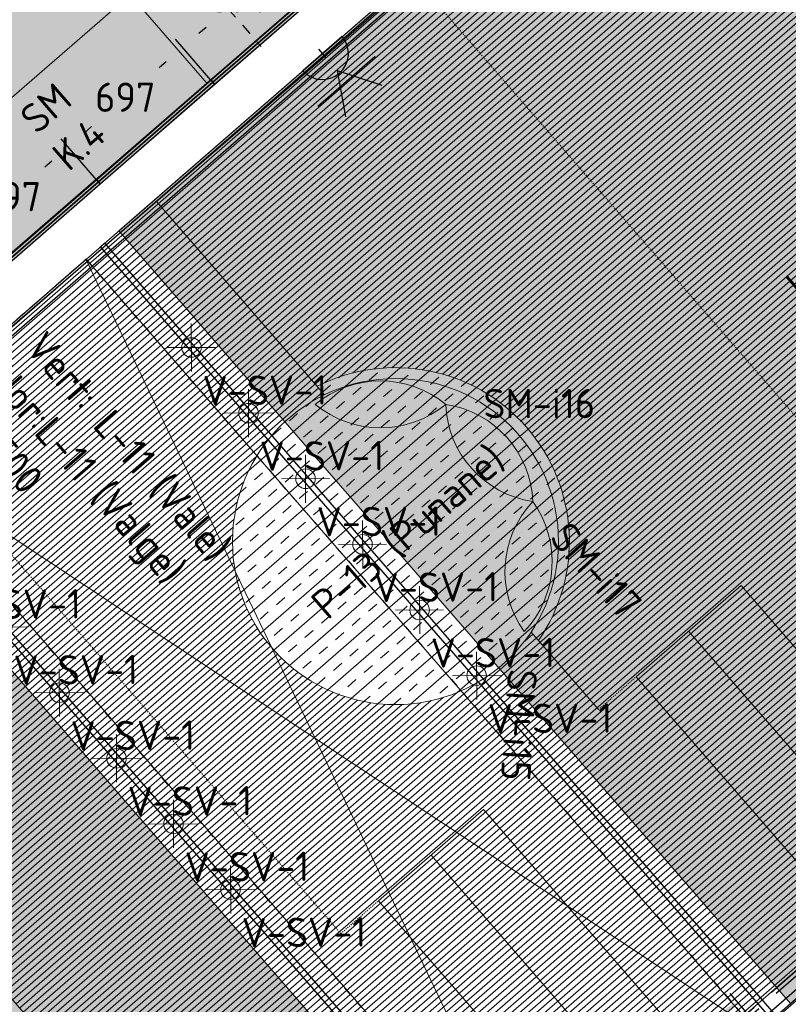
# Model space of a CAD drawing. Header units: millimetres. Extents: x -3074 to 179405, y -22 to 114374.
# Tile 102 of 184: x 147933 to 151469, y 86511 to 91040. Entities that reach past the tile are written whole.
import ezdxf

# ---------------------------------------------------------------- set-up
doc = ezdxf.new("R2010")
doc.units = ezdxf.units.MM
for name, pattern in [('Center', [400, 250, -50, 50, -50]), ('Hidden Line', [317.5, 211.666667, -105.833333]), ('Hidden_100', [80, 40, -40]), ('INP_kriipsjoon 3', [10, 5, -5])]:
    doc.linetypes.add(name, pattern=pattern)
doc.layers.get('0').update_dxf_attribs({"true_color": 0x000000})
for name, color, linetype, true_color in [('__Ref', 7, 'Continuous', 0x000000), ('_SA-ELEKTER_pistikupesad', 7, 'Continuous', 0x9900cc), ('_SA-LAGI_katuseaknad', 7, 'Hidden_100', 0x0000bf), ('_SA-LAGI_tekst', 7, 'Continuous', 0x7f4f3f), ('_SA-PIIRE', 7, 'Continuous', 0x000000), ('_SA-SISUSTUS_DIM', 1, 'Continuous', 0xff0000), ('_SA-VALGUSTUS_abi', 7, 'Center', 0xff9f7f)]:
    doc.layers.add(name, color=color, linetype=linetype, true_color=true_color)
for name, color, linetype, lineweight, true_color in [('_SA-LAGI', 7, 'Continuous', 9, 0x5b5b5b), ('_SA-LAGI_abi', 250, 'Continuous', 9, 0x333333), ('_SA-LAGI_hatch', 7, 'Continuous', 5, 0x787878), ('_SA-PORAND', 7, 'Continuous', 9, 0x5b5b5b), ('_SA-PORAND_hatch', 254, 'Continuous', 9, 0xbebebe), ('_SA-PORAND_tekst', 7, 'Continuous', 9, 0x5b5b5b), ('_SA-SEIN', 250, 'Continuous', 30, 0x333333), ('_SA-SEIN_dim', 1, 'Continuous', 13, 0xff0000), ('_SA-SISUSTUS_lahtine', 7, 'Continuous', 18, 0x7f4f3f), ('_SA-TREPP', 7, 'Continuous', 15, 0x000000), ('_SA-VALGUSTUS', 20, 'Continuous', 13, 0xff3f00), ('_SA-VALGUSTUS_valgusgrupid', 240, 'Continuous', 9, 0xff003f)]:
    doc.layers.add(name, color=color, linetype=linetype, lineweight=lineweight, true_color=true_color)
doc.styles.add('DIN Pro Light-Light', font='txt')
doc.styles.add('DIN Pro Medium-Medium', font='txt')
doc.dimstyles.new('INP_100_DIM', dxfattribs={"dimtxt": 135, "dimasz": 100, "dimexe": 50, "dimexo": 0.5, "dimgap": 20, "dimtad": 0, "dimtih": 1, "dimtoh": 1, "dimdec": 0, "dimzin": 1, "dimdsep": 46, "dimtxsty": 'DIN Pro Light-Light', "dimcen": 2.5, "dimadec": 1, "dimazin": 1, "dimtfac": 1, "dimtdec": 4, "dimtix": 1, "dimtofl": 0, "dimtmove": 1, "dimatfit": 3, "dimfxl": 1, "dimtolj": 1, "dimtzin": 1, "dimarcsym": 0})

# ---------------------------------------------------------------- blocks, each defined once
blk = doc.blocks.new('SM-K.4')
at = {"color": 0, "lineweight": -2}
blk.add_lwpolyline([(-600, 0), (-600, -540), (600, -540), (600, 0)], close=True, dxfattribs=at)
at = {"color": 0, "linetype": 'ByBlock', "lineweight": -2, "insert": (-149, -73.4), "char_height": 135, "width": 811.475, "attachment_point": 1, "style": 'DIN Pro Medium-Medium'}
blk.add_mtext('{\\fDIN Pro;SM}\\P{\\fDIN Pro;K.4}\\P', dxfattribs=at)
blk = doc.blocks.new('SM-i16')
at = {"color": 0, "linetype": 'ByBlock', "lineweight": -2, "extrusion": (0, 0, -1)}
blk.add_arc((-300, -363.3), 471.2, 50.4539, 129.5461, dxfattribs=at)
at = {"color": 0}
blk.add_arc((300, 363.3), 471.2, 230.4539, 309.5461, dxfattribs=at)
at = {"color": 0, "linetype": 'ByBlock', "lineweight": -2, "insert": (1030.5, 71.4), "char_height": 135, "width": 1440.951, "attachment_point": 2, "style": 'DIN Pro Medium-Medium'}
blk.add_mtext('SM-i16', dxfattribs=at)
blk = doc.blocks.new('SM-i17')
at = {"color": 0, "linetype": 'ByBlock', "lineweight": -2, "extrusion": (0, 0, -1)}
blk.add_arc((-300, -363.3), 471.2, 50.4539, 129.5461, dxfattribs=at)
at = {"color": 0}
blk.add_arc((300, 363.3), 471.2, 230.4539, 309.5461, dxfattribs=at)
at = {"color": 0, "linetype": 'ByBlock', "lineweight": -2, "insert": (1030.5, 71.4), "char_height": 135, "width": 1443.902, "attachment_point": 2, "style": 'DIN Pro Medium-Medium'}
blk.add_mtext('SM-i17', dxfattribs=at)
blk = doc.blocks.new('SM-i15')
at = {"color": 0, "linetype": 'ByBlock', "lineweight": -2, "extrusion": (0, 0, -1)}
blk.add_arc((-300, -363.3), 471.2, 50.4539, 129.5461, dxfattribs=at)
at = {"color": 0, "linetype": 'ByBlock', "lineweight": -2}
blk.add_arc((300, 363.3), 471.2, 230.4539, 309.5461, dxfattribs=at)
at = {"color": 0, "linetype": 'ByBlock', "lineweight": -2, "insert": (1030.5, 71.4), "char_height": 135, "width": 1440.951, "attachment_point": 2, "style": 'DIN Pro Medium-Medium'}
blk.add_mtext('SM-i15', dxfattribs=at)
blk = doc.blocks.new('_SA pistik(syvistatud) x2')
at = {"linetype": 'ByBlock', "lineweight": -2}
blk.add_hatch(color=0, dxfattribs=at).paths.add_polyline_path([(-80.1, 0), (80.1, 0), (80.1, 1.8), (80, 3.5), (79.9, 5.3), (79.7, 7.1), (79.5, 9), (79.3, 10.8), (79, 12.6), (78.6, 14.5), (78.2, 16.3), (77.8, 18.2), (77.3, 20), (76.8, 21.9), (76.2, 23.7), (75.6, 25.5), (74.9, 27.4), (74.2, 29.2), (73.4, 31), (72.6, 32.8), (71.8, 34.6), (70.8, 36.4), (69.9, 38.2), (68.9, 39.9), (67.8, 41.7), (66.7, 43.4), (65.6, 45), (64.4, 46.7), (63.1, 48.3), (61.8, 49.9), (60.5, 51.5), (59.1, 53), (57.7, 54.5), (56.3, 56), (54.8, 57.4), (53.3, 58.8), (51.7, 60.1), (50.2, 61.4), (48.5, 62.7), (46.9, 63.9), (45.2, 65.1), (43.5, 66.2), (41.8, 67.3), (40.1, 68.3), (38.3, 69.3), (36.5, 70.3), (34.7, 71.2), (32.9, 72), (31.1, 72.8), (29.3, 73.5), (27.4, 74.2), (25.6, 74.9), (23.7, 75.5), (21.9, 76), (20, 76.5), (18.2, 77), (16.3, 77.4), (14.5, 77.8), (12.6, 78.1), (10.8, 78.4), (9, 78.6), (7.2, 78.8), (5.3, 78.9), (3.5, 79), (1.8, 79.1), (0, 79.1), (-1.8, 79.1), (-3.5, 79), (-5.3, 78.9), (-7.2, 78.8), (-9, 78.6), (-10.8, 78.4), (-12.6, 78.1), (-14.5, 77.8), (-16.3, 77.4), (-18.2, 77), (-20, 76.5), (-21.9, 76), (-23.7, 75.5), (-25.6, 74.9), (-27.4, 74.2), (-29.3, 73.5), (-31.1, 72.8), (-32.9, 72), (-34.7, 71.2), (-36.5, 70.3), (-38.3, 69.3), (-40.1, 68.3), (-41.8, 67.3), (-43.5, 66.2), (-45.2, 65.1), (-46.9, 63.9), (-48.5, 62.7), (-50.2, 61.4), (-51.7, 60.1), (-53.3, 58.8), (-54.8, 57.4), (-56.3, 56), (-57.7, 54.5), (-59.1, 53), (-60.5, 51.5), (-61.8, 49.9), (-63.1, 48.3), (-64.4, 46.7), (-65.6, 45), (-66.7, 43.4), (-67.8, 41.7), (-68.9, 39.9), (-69.9, 38.2), (-70.8, 36.4), (-71.8, 34.6), (-72.6, 32.8), (-73.4, 31), (-74.2, 29.2), (-74.9, 27.4), (-75.6, 25.5), (-76.2, 23.7), (-76.8, 21.9), (-77.3, 20), (-77.8, 18.2), (-78.2, 16.3), (-78.6, 14.5), (-79, 12.6), (-79.3, 10.8), (-79.5, 9), (-79.7, 7.1), (-79.9, 5.3), (-80, 3.5), (-80.1, 1.8)], flags=0)
at = {"color": 0, "linetype": 'ByBlock', "lineweight": -2}
for p, q in [((0.1, 68.7), (-73.6, 192.2)), ((0.1, 68.7), (73.8, 192.2)), ((116.7, 111.4), (-116.5, 111.4)), ((0.1, 17.9), (0.1, -17.9)), ((17.9, 0), (-17.8, 0))]:
    blk.add_line(p, q, dxfattribs=at)
blk.add_lwpolyline([(-80.1, 0), (80.1, 0, 0.986995)], format="xyb", close=True, dxfattribs=at)
blk = doc.blocks.new('*D171')
at = {"layer": '_SA-SEIN_dim', "color": 0, "lineweight": -2}
for p, q in [((148286.9, 90304.4), (148123.2, 90492.7)), ((148080.5, 90389.4), (148048, 90361.2)), ((147705.3, 90063.2), (147737.8, 90091.5)), ((147760.7, 89847.1), (147597, 90035.4))]:
    blk.add_line(p, q, dxfattribs=at)
at = {"layer": '_SA-SEIN_dim', "color": 0}
for points in [[(148091.4, 90376.8), (148069.6, 90402), (148156, 90455)], [(147694.4, 90075.8), (147716.2, 90050.7), (147629.8, 89997.6)]]:
    blk.add_solid(points, dxfattribs=at)
at = {"layer": 'Defpoints', "color": 0}
for p in [(148287.2, 90304.1), (147629.8, 89997.6), (147761, 89846.7)]:
    blk.add_point(p, dxfattribs=at)
at = {"layer": '_SA-SEIN_dim', "color": 0, "insert": (147892.9, 90226.3), "char_height": 135, "attachment_point": 5, "style": 'DIN Pro Light-Light'}
blk.add_mtext('\\A1;697', dxfattribs=at)
blk = doc.blocks.new('*D172')
at = {"layer": '_SA-SEIN_dim', "color": 0, "lineweight": -2}
for p, q in [((148813, 90761.8), (148649.3, 90950.1)), ((148606.6, 90846.8), (148574.2, 90818.5)), ((148231.4, 90520.6), (148263.9, 90548.8)), ((148286.9, 90304.4), (148123.2, 90492.7))]:
    blk.add_line(p, q, dxfattribs=at)
at = {"layer": '_SA-SEIN_dim', "color": 0}
for points in [[(148617.6, 90834.2), (148595.7, 90859.4), (148682.1, 90912.4)], [(148220.5, 90533.2), (148242.4, 90508), (148156, 90455)]]:
    blk.add_solid(points, dxfattribs=at)
at = {"layer": 'Defpoints', "color": 0}
for p in [(148813.3, 90761.4), (148156, 90455), (148287.2, 90304.1)]:
    blk.add_point(p, dxfattribs=at)
at = {"layer": '_SA-SEIN_dim', "color": 0, "insert": (148419, 90683.7), "char_height": 135, "attachment_point": 5, "style": 'DIN Pro Light-Light'}
blk.add_mtext('\\A1;697', dxfattribs=at)
blk = doc.blocks.new('*D173')
at = {"layer": '_SA-SEIN_dim', "color": 0, "lineweight": -2}
for p, q in [((149339.1, 91219.2), (149175.5, 91407.5)), ((149132.8, 91304.1), (149100.3, 91275.9)), ((148757.6, 90978), (148790.1, 91006.2)), ((148813, 90761.8), (148649.3, 90950.1))]:
    blk.add_line(p, q, dxfattribs=at)
at = {"layer": '_SA-SEIN_dim', "color": 0}
for points in [[(149143.7, 91291.6), (149121.9, 91316.7), (149208.3, 91369.7)], [(148746.7, 90990.6), (148768.5, 90965.4), (148682.1, 90912.4)]]:
    blk.add_solid(points, dxfattribs=at)
at = {"layer": 'Defpoints', "color": 0}
for p in [(149339.5, 91218.8), (148682.1, 90912.4), (148813.3, 90761.4)]:
    blk.add_point(p, dxfattribs=at)
at = {"layer": '_SA-SEIN_dim', "color": 0, "insert": (148945.2, 91141.1), "char_height": 135, "attachment_point": 5, "style": 'DIN Pro Light-Light'}
blk.add_mtext('\\A1;697', dxfattribs=at)
blk = doc.blocks.new('*D476')
at = {"layer": '_SA-SISUSTUS_DIM', "color": 0, "lineweight": -2}
for p, q in [((151618.3, 86079.8), (151200.9, 86560)), ((151158.2, 86456.7), (149913.4, 85374.5)), ((148358.3, 84022.7), (149603.1, 85104.8)), ((148667.4, 83514.6), (148250, 83994.8))]:
    blk.add_line(p, q, dxfattribs=at)
at = {"layer": '_SA-SISUSTUS_DIM', "color": 0}
for points in [[(151169.2, 86444.1), (151147.3, 86469.2), (151233.7, 86522.3)], [(148347.3, 84035.3), (148369.2, 84010.1), (148282.8, 83957.1)]]:
    blk.add_solid(points, dxfattribs=at)
at = {"layer": 'Defpoints', "color": 0}
for p in [(151233.7, 86522.3), (151618.6, 86079.4), (148667.7, 83514.2)]:
    blk.add_point(p, dxfattribs=at)
at = {"layer": '_SA-SISUSTUS_DIM', "color": 0, "insert": (149758.2, 85239.7), "char_height": 135, "attachment_point": 5, "style": 'DIN Pro Light-Light'}
blk.add_mtext('\\A1;3910', dxfattribs=at)
blk = doc.blocks.new('V-SV-1')
at = {"color": 0, "linetype": 'ByBlock', "lineweight": -2}
for p, q in [((0, -110.2), (0, 110.2)), ((-110.2, 0), (110.2, 0))]:
    blk.add_line(p, q, dxfattribs=at)
blk.add_circle((0, 0), 45, dxfattribs=at)
at = {"color": 0, "linetype": 'ByBlock', "lineweight": -2, "insert": (50, -131), "char_height": 135, "width": 1373.607, "attachment_point": 1, "style": 'DIN Pro Medium-Medium'}
blk.add_mtext('V-SV-1', dxfattribs=at)

msp = doc.modelspace()

# ---------------------------------------------------------------- hatches: boundary and pattern name
at = {"layer": '_SA-LAGI_hatch'}
h = msp.add_hatch(dxfattribs=at)
h.set_pattern_fill('Plus', color=256, scale=100, angle=41, style=0, pattern_type=2)
h.set_pattern_definition([(41, (-9.43, -8.2), (-65.605903, 75.47096), [25, -75]), (131, (8.2, -9.43), (-75.47096, -65.605903), [25, -75])])
h.paths.add_polyline_path([(138604.6, 89831.9), (149902.6, 99653.1), (153852.1, 95109.7), (142554.1, 85288.5), (138604.6, 89831.9)], flags=0)
h.paths.add_polyline_path([(139909.3, 89641.1), (149298.3, 97802.8), (151935.6, 94768.8), (142546.7, 86607.1)], flags=0)
h = msp.add_hatch(dxfattribs=at)
h.set_pattern_fill('Squares', color=256, scale=200, angle=41, style=0, pattern_type=2)
h.set_pattern_definition([(41, (-9e-14, -2e-12), (-32.802951, 37.735479), [50, -50]), (131, (-9e-14, -2e-12), (-37.735479, -32.802951), [50, -50])])
h.paths.add_polyline_path([(148388.9, 90069.2), (151478.9, 86514.5), (154497.6, 89138.5), (151407.5, 92693.2)], flags=0)
h = msp.add_hatch(dxfattribs=at)
h.set_pattern_fill('Squares', color=256, scale=200, angle=41, style=0, pattern_type=2)
h.set_pattern_definition([(41, (-2e-12, -2e-12), (-32.802951, 37.735479), [50, -50]), (131, (-2e-12, -2e-12), (-37.735479, -32.802951), [50, -50])])
h.paths.add_polyline_path([(144086.8, 86329.5), (147176.9, 82774.8), (150195.9, 85399.2), (147105.9, 88953.9)], flags=0)
at = {"layer": '_SA-PORAND_hatch', "true_color": 0xf1f1e1}
msp.add_hatch(color=7, dxfattribs=at).paths.add_polyline_path([(149902.6, 99653.1), (150808, 98611.6), (150596.6, 98427.9), (153640.8, 94926), (144093.7, 86626.9), (143414.4, 86036.4), (142554.1, 85288.5), (140631.8, 87499.8), (140625.3, 87507.4), (138604.6, 89831.9)], flags=0)
at = {"layer": '_SA-PORAND_hatch', "true_color": 0xffbf00}
h = msp.add_hatch(dxfattribs=at)
h.set_pattern_fill('Hatch1', color=40, scale=200, angle=41, style=0, pattern_type=2)
h.set_pattern_definition([(41, (0, 0), (-16.4014757, 18.8677395), [])])
h.paths.add_polyline_path([(149384.5, 84823.7), (158161.8, 92453.6), (157176.4, 93587.2), (156693.4, 93167.3), (154682.5, 95480.5), (146358.7, 88304.4), (148399.1, 85957.2)], flags=0)
h.paths.add_polyline_path([(153349.5, 91877.3), (153313.2, 91919.1), (153307.5, 91905.9), (153301.5, 91892.7), (153295.3, 91879.6), (153288.8, 91866.6), (153282, 91853.7), (153274.9, 91840.9), (153267.6, 91828.2), (153260, 91815.5), (153252.1, 91803), (153244, 91790.7), (153235.6, 91778.4), (153226.9, 91766.3), (153217.9, 91754.3), (153208.8, 91742.5), (153199.3, 91730.9), (153189.6, 91719.4), (153179.7, 91708.1), (153169.6, 91697), (153159.2, 91686.1), (153148.5, 91675.4), (153137.7, 91664.9), (153126.7, 91654.7), (153115.4, 91644.6), (153104, 91634.8), (153092.3, 91625.2), (153080.5, 91615.9), (153068.5, 91606.8), (153056.3, 91597.9), (153043.9, 91589.3), (153031.5, 91581), (153018.8, 91572.9), (153006, 91565.1), (152993.1, 91557.6), (152980.1, 91550.3), (152966.9, 91543.3), (152953.7, 91536.6), (152940.4, 91530.2), (152926.9, 91524), (152913.4, 91518.2), (152899.9, 91512.6), (152886.2, 91507.3), (152872.5, 91502.3), (152858.8, 91497.5), (152845, 91493.1), (152831.2, 91488.9), (152817.4, 91485.1), (152803.6, 91481.5), (152789.8, 91478.1), (152776, 91475.1), (152762.2, 91472.3), (152748.4, 91469.8), (152734.7, 91467.6), (152720.9, 91465.6), (152707.3, 91463.9), (152693.6, 91462.5), (152680.1, 91461.3), (152666.6, 91460.4), (152653.1, 91459.7), (152639.8, 91459.2), (152626.5, 91459), (152613.3, 91459), (152600.2, 91459.3), (152574.3, 91460.5), (152557.7, 91461.7), (152541, 91463.3), (152524.1, 91465.3), (152507.2, 91467.8), (152490.2, 91470.6), (152473.2, 91473.8), (152456, 91477.5), (152438.9, 91481.6), (152421.7, 91486.1), (152404.5, 91491.1), (152387.3, 91496.5), (152370.1, 91502.4), (152353, 91508.7), (152336, 91515.5), (152319, 91522.7), (152302.1, 91530.4), (152285.3, 91538.6), (152268.6, 91547.2), (152252.1, 91556.3), (152235.8, 91565.8), (152219.6, 91575.8), (152203.6, 91586.2), (152187.9, 91597), (152172.4, 91608.3), (152157.1, 91620), (152142.1, 91632.2), (152127.4, 91644.7), (152113.1, 91657.6), (152099, 91671), (152085.2, 91684.6), (152071.9, 91698.7), (152058.8, 91713.1), (152046.2, 91727.8), (152033.9, 91742.9), (152022.1, 91758.2), (152010.6, 91773.9), (151999.6, 91789.8), (151989, 91805.9), (151978.9, 91822.3), (151969.2, 91838.9), (151959.9, 91855.7), (151951.1, 91872.7), (151942.8, 91889.8), (151934.9, 91907.1), (151927.5, 91924.5), (151920.6, 91942.1), (151914.1, 91959.7), (151908.1, 91977.4), (151902.6, 91995.1), (151897.6, 92012.9), (151893, 92030.6), (151888.9, 92048.4), (151885.2, 92066.2), (151882, 92083.9), (151879.2, 92101.6), (151876.9, 92119.2), (151875, 92136.7), (151873.5, 92154.2), (151872.4, 92171.5), (151871.8, 92188.7), (151871.5, 92205.8), (151871.6, 92222.8), (151872.1, 92239.6), (151873, 92256.2), (151873.9, 92269.2), (151875.1, 92282.3), (151876.5, 92295.5), (151878.1, 92308.8), (151880.1, 92322.1), (151882.2, 92335.4), (151884.6, 92348.8), (151887.3, 92362.2), (151890.2, 92375.7), (151893.4, 92389.2), (151896.9, 92402.7), (151900.7, 92416.2), (151904.7, 92429.7), (151909, 92443.2), (151913.6, 92456.7), (151918.4, 92470.2), (151923.6, 92483.6), (151929, 92497), (151934.7, 92510.4), (151940.7, 92523.6), (151946.9, 92536.9), (151953.5, 92550), (151960.3, 92563.1), (151967.5, 92576.1), (151974.9, 92589), (151982.5, 92601.7), (151990.5, 92614.4), (151998.7, 92626.9), (152007.2, 92639.3), (152016, 92651.6), (152025, 92663.7), (152034.3, 92675.6), (152043.8, 92687.4), (152053.6, 92699), (152063.7, 92710.4), (152074, 92721.6), (152084.5, 92732.6), (152095.2, 92743.4), (152106.2, 92754), (152117.4, 92764.3), (152128.8, 92774.5), (152140.4, 92784.4), (152152.2, 92794.1), (152164.2, 92803.5), (152176.4, 92812.6), (152188.7, 92821.6), (152201.2, 92830.2), (152213.9, 92838.6), (152226.7, 92846.7), (152239.7, 92854.5), (152252.7, 92862.1), (152265.9, 92869.4), (152279.3, 92876.4), (152292.7, 92883.1), (152306.2, 92889.5), (152319.8, 92895.6), (152333.5, 92901.5), (152347.2, 92907.1), (152361, 92912.3), (152374.9, 92917.3), (152388.8, 92922), (152402.7, 92926.4), (152416.6, 92930.5), (152430.6, 92934.3), (152394.3, 92976.1), (152420.5, 92983.3), (152447.2, 92989.8), (152474.3, 92995.3), (152501.8, 93000), (152515.7, 93002), (152529.7, 93003.7), (152543.7, 93005.2), (152557.9, 93006.5), (152572.1, 93007.5), (152586.3, 93008.2), (152600.6, 93008.7), (152615, 93009), (152629.4, 93009), (152643.8, 93008.7), (152658.3, 93008.2), (152672.8, 93007.4), (152687.3, 93006.3), (152701.8, 93005), (152716.3, 93003.4), (152730.7, 93001.5), (152745.2, 92999.4), (152759.6, 92997), (152774.1, 92994.3), (152788.4, 92991.4), (152802.7, 92988.2), (152817, 92984.7), (152831.2, 92981), (152845.4, 92977), (152859.4, 92972.8), (152873.4, 92968.3), (152887.3, 92963.5), (152901.1, 92958.5), (152914.8, 92953.3), (152928.4, 92947.8), (152941.8, 92942.1), (152955.2, 92936.1), (152968.4, 92929.9), (152981.5, 92923.4), (152994.4, 92916.8), (153007.2, 92909.9), (153019.9, 92902.8), (153032.3, 92895.4), (153044.7, 92887.9), (153056.8, 92880.2), (153068.8, 92872.3), (153080.6, 92864.2), (153092.2, 92855.9), (153103.6, 92847.4), (153114.9, 92838.7), (153125.9, 92829.9), (153136.8, 92820.9), (153147.5, 92811.8), (153168.2, 92793.1), (153188, 92773.8), (153207.1, 92754.1), (153225.2, 92733.8), (153242.7, 92713), (153259.6, 92691.4), (153276, 92669.1), (153291.6, 92646), (153299.2, 92634.1), (153306.5, 92622.1), (153313.7, 92610), (153320.7, 92597.6), (153327.5, 92585.1), (153334.1, 92572.5), (153340.5, 92559.6), (153346.7, 92546.7), (153352.7, 92533.6), (153358.4, 92520.3), (153363.9, 92506.9), (153369.2, 92493.4), (153374.2, 92479.8), (153379.1, 92466.1), (153383.6, 92452.2), (153387.9, 92438.3), (153392, 92424.2), (153395.8, 92410.1), (153399.3, 92395.9), (153402.6, 92381.6), (153405.7, 92367.2), (153408.4, 92352.8), (153411, 92338.3), (153413.2, 92323.8), (153415.2, 92309.3), (153416.9, 92294.7), (153418.3, 92280.1), (153419.5, 92265.4), (153420.4, 92250.8), (153421, 92236.2), (153421.4, 92221.5), (153421.5, 92206.9), (153421.3, 92192.3), (153420.9, 92177.7), (153420.2, 92163.2), (153419.2, 92148.7), (153418, 92134.2), (153416.5, 92119.8), (153414.8, 92105.5), (153412.8, 92091.3), (153410.5, 92077.1), (153408, 92063), (153405.3, 92049), (153402.3, 92035), (153399.1, 92021.2), (153395.7, 92007.5), (153392, 91993.9), (153388.1, 91980.4), (153379.7, 91953.8), (153370.4, 91927.7), (153360.3, 91902.2)], flags=0)
h.paths.add_polyline_path([(149302, 89354.2), (149315.8, 89361), (149329.8, 89367.5), (149344.1, 89373.9), (149358.5, 89380), (149373.2, 89385.8), (149388, 89391.4), (149403.1, 89396.7), (149418.3, 89401.7), (149433.7, 89406.5), (149449.3, 89411), (149465.1, 89415.1), (149481, 89419), (149497, 89422.6), (149513.2, 89425.8), (149529.5, 89428.7), (149545.9, 89431.3), (149562.5, 89433.5), (149579.1, 89435.4), (149595.8, 89437), (149612.6, 89438.2), (149629.5, 89439.1), (149646.4, 89439.6), (149663.4, 89439.7), (149680.4, 89439.5), (149697.5, 89439), (149714.5, 89438), (149731.6, 89436.7), (149748.6, 89435), (149765.6, 89433), (149782.6, 89430.6), (149799.5, 89427.8), (149816.4, 89424.7), (149833.1, 89421.2), (149849.9, 89417.4), (149866.5, 89413.2), (149883, 89408.6), (149899.4, 89403.7), (149915.6, 89398.4), (149931.8, 89392.9), (149947.8, 89386.9), (149963.6, 89380.7), (149979.2, 89374.1), (149994.7, 89367.2), (150010, 89360.1), (150025.1, 89352.6), (150040, 89344.8), (150054.7, 89336.7), (150069.1, 89328.4), (150083.3, 89319.7), (150097.3, 89310.9), (150111.1, 89301.7), (150124.6, 89292.4), (150137.8, 89282.8), (150150.8, 89273), (150163.6, 89262.9), (150176, 89252.7), (150188.2, 89242.3), (150200.1, 89231.6), (150211.8, 89220.8), (150223.1, 89209.9), (150234.2, 89198.8), (150245, 89187.5), (150255.5, 89176.1), (150265.7, 89164.6), (150275.7, 89152.9), (150285.5, 89140.9), (150295.2, 89128.6), (150304.6, 89116.1), (150313.9, 89103.4), (150323, 89090.3), (150331.8, 89077.1), (150340.5, 89063.5), (150348.9, 89049.8), (150357, 89035.8), (150364.9, 89021.5), (150372.6, 89007.1), (150380, 88992.4), (150387.1, 88977.5), (150394, 88962.4), (150400.5, 88947.1), (150406.8, 88931.7), (150412.7, 88916), (150418.4, 88900.2), (150423.7, 88884.2), (150428.7, 88868), (150433.3, 88851.8), (150437.6, 88835.3), (150441.6, 88818.8), (150445.3, 88802.1), (150448.6, 88785.4), (150451.5, 88768.6), (150454.1, 88751.6), (150456.3, 88734.7), (150458.1, 88717.6), (150459.6, 88700.5), (150460.7, 88683.4), (150461.5, 88666.3), (150461.9, 88649.1), (150461.9, 88632), (150461.5, 88614.9), (150460.8, 88597.8), (150459.7, 88580.7), (150458.3, 88563.7), (150456.5, 88546.8), (150454.4, 88529.9), (150451.8, 88513.1), (150449, 88496.4), (150445.8, 88479.8), (150442.2, 88463.3), (150438.4, 88447), (150434.2, 88430.8), (150429.6, 88414.7), (150424.8, 88398.8), (150419.6, 88383.1), (150414.2, 88367.5), (150408.4, 88352.1), (150402.4, 88336.9), (150396.1, 88321.9), (150389.5, 88307.1), (150382.6, 88292.5), (150375.5, 88278.1), (150368.1, 88263.9), (150360.6, 88250), (150352.7, 88236.3), (150344.7, 88222.8), (150336.4, 88209.6), (150328, 88196.6), (150319.3, 88183.8), (150285.4, 88222.9), (150278, 88211.9), (150270.3, 88201.1), (150262.4, 88190.4), (150254.4, 88179.8), (150246.1, 88169.3), (150237.6, 88159), (150228.9, 88148.8), (150220, 88138.7), (150210.9, 88128.8), (150201.7, 88119), (150192.2, 88109.4), (150182.6, 88099.9), (150172.8, 88090.6), (150162.8, 88081.5), (150152.6, 88072.5), (150142.3, 88063.7), (150131.8, 88055.2), (150121.1, 88046.8), (150110.3, 88038.6), (150099.4, 88030.6), (150088.3, 88022.7), (150077.1, 88015.1), (150065.8, 88007.8), (150054.3, 88000.6), (150042.7, 87993.6), (150031, 87986.9), (150019.2, 87980.3), (150007.4, 87974), (149995.4, 87967.9), (149983.3, 87962.1), (149971.1, 87956.5), (149958.9, 87951.1), (149946.6, 87945.9), (149934.3, 87940.9), (149921.9, 87936.2), (149909.4, 87931.8), (149896.9, 87927.5), (149884.4, 87923.5), (149871.8, 87919.7), (149859.3, 87916.2), (149834.1, 87909.8), (149808.8, 87904.3), (149783.6, 87899.7), (149758.5, 87896), (149733.5, 87893.2), (149708.7, 87891.2), (149684, 87890.1), (149659.6, 87889.7), (149635.5, 87890.2), (149611.6, 87891.4), (149588.1, 87893.4), (149565, 87896), (149548.5, 87898.4), (149531.9, 87901.1), (149515.3, 87904.2), (149498.6, 87907.7), (149481.8, 87911.7), (149465, 87916.1), (149448.1, 87920.9), (149431.3, 87926.1), (149414.4, 87931.7), (149397.6, 87937.9), (149380.8, 87944.4), (149364.1, 87951.4), (149347.4, 87958.9), (149330.9, 87966.8), (149314.4, 87975.1), (149298.1, 87983.9), (149281.8, 87993.2), (149265.8, 88002.9), (149249.9, 88013), (149234.2, 88023.6), (149218.8, 88034.7), (149203.5, 88046.1), (149188.6, 88058), (149173.8, 88070.3), (149159.4, 88083), (149145.3, 88096.1), (149131.4, 88109.6), (149117.9, 88123.5), (149104.8, 88137.7), (149092, 88152.3), (149079.5, 88167.2), (149067.5, 88182.4), (149055.9, 88197.9), (149044.6, 88213.8), (149033.8, 88229.9), (149023.5, 88246.2), (149013.5, 88262.8), (149004, 88279.7), (148995, 88296.7), (148986.4, 88313.9), (148978.3, 88331.3), (148970.7, 88348.8), (148963.5, 88366.5), (148956.8, 88384.3), (148950.6, 88402.1), (148944.8, 88420.1), (148939.6, 88438.1), (148934.8, 88456.1), (148930.4, 88474.2), (148926.6, 88492.2), (148923.2, 88510.3), (148920.3, 88528.3), (148917.8, 88546.3), (148915.7, 88564.2), (148914.2, 88582), (148913, 88599.7), (148912.3, 88617.3), (148911.9, 88634.9), (148912, 88652.2), (148912.5, 88669.4), (148913.4, 88686.5), (148914.6, 88703.4), (148916.3, 88720.1), (148918.2, 88736.7), (148921.2, 88757.3), (148924.8, 88778), (148929, 88798.9), (148933.9, 88819.8), (148939.4, 88840.9), (148945.6, 88861.9), (148952.5, 88883), (148960, 88904), (148968.3, 88925), (148977.2, 88945.8), (148986.9, 88966.6), (148997.3, 88987.2), (149008.3, 89007.6), (149020.1, 89027.8), (149032.6, 89047.7), (149045.8, 89067.3), (149059.6, 89086.6), (149074.1, 89105.5), (149089.3, 89124.1), (149105.1, 89142.2), (149121.5, 89159.8), (149138.5, 89176.9), (149156.2, 89193.5), (149174.3, 89209.6), (149193, 89225.1), (149212.2, 89239.9), (149231.8, 89254.1), (149251.9, 89267.7), (149272.4, 89280.6), (149293.2, 89292.8), (149314.4, 89304.4), (149335.9, 89315.2)], flags=0)
at = {"layer": '_SA-PORAND_hatch', "true_color": 0xcda095}
h = msp.add_hatch(dxfattribs=at)
h.set_pattern_fill('HatchDash', color=253, scale=400, angle=41, style=0, pattern_type=2)
h.set_pattern_definition([(41, (0, 0), (-65.605903, 75.47096), []), (41, (-32.8, 37.74), (-65.605903, 75.47096), [50, -50])])
h.paths.add_polyline_path([(150285.4, 88222.9), (150319.3, 88183.8), (150328, 88196.6), (150336.4, 88209.6), (150344.7, 88222.8), (150352.7, 88236.3), (150360.6, 88250), (150368.1, 88263.9), (150375.5, 88278.1), (150382.6, 88292.5), (150389.5, 88307.1), (150396.1, 88321.9), (150402.4, 88336.9), (150408.4, 88352.1), (150414.2, 88367.5), (150419.6, 88383.1), (150424.8, 88398.8), (150429.6, 88414.7), (150434.2, 88430.8), (150438.4, 88447), (150442.2, 88463.3), (150445.8, 88479.8), (150449, 88496.4), (150451.8, 88513.1), (150454.4, 88529.9), (150456.5, 88546.8), (150458.3, 88563.7), (150459.7, 88580.7), (150460.8, 88597.8), (150461.5, 88614.9), (150461.9, 88632), (150461.9, 88649.1), (150461.5, 88666.3), (150460.7, 88683.4), (150459.6, 88700.5), (150458.1, 88717.6), (150456.3, 88734.7), (150454.1, 88751.6), (150451.5, 88768.6), (150448.6, 88785.4), (150445.3, 88802.1), (150441.6, 88818.8), (150437.6, 88835.3), (150433.3, 88851.8), (150428.7, 88868), (150423.7, 88884.2), (150418.4, 88900.2), (150412.7, 88916), (150406.8, 88931.7), (150400.5, 88947.1), (150394, 88962.4), (150387.1, 88977.5), (150380, 88992.4), (150372.6, 89007.1), (150364.9, 89021.5), (150357, 89035.8), (150348.9, 89049.8), (150340.5, 89063.5), (150331.8, 89077.1), (150323, 89090.3), (150313.9, 89103.4), (150304.6, 89116.1), (150295.2, 89128.6), (150285.5, 89140.9), (150275.7, 89152.9), (150265.7, 89164.6), (150255.5, 89176.1), (150245, 89187.5), (150234.2, 89198.8), (150223.1, 89209.9), (150211.8, 89220.8), (150200.1, 89231.6), (150188.2, 89242.3), (150176, 89252.7), (150163.6, 89262.9), (150150.8, 89273), (150137.8, 89282.8), (150124.6, 89292.4), (150111.1, 89301.7), (150097.3, 89310.9), (150083.3, 89319.7), (150069.1, 89328.4), (150054.7, 89336.7), (150040, 89344.8), (150025.1, 89352.6), (150010, 89360.1), (149994.7, 89367.2), (149979.2, 89374.1), (149963.6, 89380.7), (149947.8, 89386.9), (149931.8, 89392.9), (149915.6, 89398.4), (149899.4, 89403.7), (149883, 89408.6), (149866.5, 89413.2), (149849.9, 89417.4), (149833.1, 89421.2), (149816.4, 89424.7), (149799.5, 89427.8), (149782.6, 89430.6), (149765.6, 89433), (149748.6, 89435), (149731.6, 89436.7), (149714.5, 89438), (149697.5, 89439), (149680.4, 89439.5), (149663.4, 89439.7), (149646.4, 89439.6), (149629.5, 89439.1), (149612.6, 89438.2), (149595.8, 89437), (149579.1, 89435.4), (149562.5, 89433.5), (149545.9, 89431.3), (149529.5, 89428.7), (149513.2, 89425.8), (149497, 89422.6), (149481, 89419), (149465.1, 89415.1), (149449.3, 89411), (149433.7, 89406.5), (149418.3, 89401.7), (149403.1, 89396.7), (149388, 89391.4), (149373.2, 89385.8), (149358.5, 89380), (149344.1, 89373.9), (149329.8, 89367.5), (149315.8, 89361), (149302, 89354.2), (149335.9, 89315.2), (149314.4, 89304.4), (149293.2, 89292.8), (149272.4, 89280.6), (149251.9, 89267.7), (149231.8, 89254.1), (149212.2, 89239.9), (149193, 89225.1), (149174.3, 89209.6), (149156.2, 89193.5), (149138.5, 89176.9), (149121.5, 89159.8), (149105.1, 89142.2), (149089.3, 89124.1), (149074.1, 89105.5), (149059.6, 89086.6), (149045.8, 89067.3), (149032.6, 89047.7), (149020.1, 89027.8), (149008.3, 89007.6), (148997.3, 88987.2), (148986.9, 88966.6), (148977.2, 88945.8), (148968.3, 88925), (148960, 88904), (148952.5, 88883), (148945.6, 88861.9), (148939.4, 88840.9), (148933.9, 88819.8), (148929, 88798.9), (148924.8, 88778), (148921.2, 88757.3), (148918.2, 88736.7), (148916.3, 88720.1), (148914.6, 88703.4), (148913.4, 88686.5), (148912.5, 88669.4), (148912, 88652.2), (148911.9, 88634.9), (148912.3, 88617.3), (148913, 88599.7), (148914.2, 88582), (148915.7, 88564.2), (148917.8, 88546.3), (148920.3, 88528.3), (148923.2, 88510.3), (148926.6, 88492.2), (148930.4, 88474.2), (148934.8, 88456.1), (148939.6, 88438.1), (148944.8, 88420.1), (148950.6, 88402.1), (148956.8, 88384.3), (148963.5, 88366.5), (148970.7, 88348.8), (148978.3, 88331.3), (148986.4, 88313.9), (148995, 88296.7), (149004, 88279.7), (149013.5, 88262.8), (149023.5, 88246.2), (149033.8, 88229.9), (149044.6, 88213.8), (149055.9, 88197.9), (149067.5, 88182.4), (149079.5, 88167.2), (149092, 88152.3), (149104.8, 88137.7), (149117.9, 88123.5), (149131.4, 88109.6), (149145.3, 88096.1), (149159.4, 88083), (149173.8, 88070.3), (149188.6, 88058), (149203.5, 88046.1), (149218.8, 88034.7), (149234.2, 88023.6), (149249.9, 88013), (149265.8, 88002.9), (149281.8, 87993.2), (149298.1, 87983.9), (149314.4, 87975.1), (149330.9, 87966.8), (149347.4, 87958.9), (149364.1, 87951.4), (149380.8, 87944.4), (149397.6, 87937.9), (149414.4, 87931.7), (149431.3, 87926.1), (149448.1, 87920.9), (149465, 87916.1), (149481.8, 87911.7), (149498.6, 87907.7), (149515.3, 87904.2), (149531.9, 87901.1), (149548.5, 87898.4), (149565, 87896), (149588.1, 87893.4), (149611.6, 87891.4), (149635.5, 87890.2), (149659.6, 87889.7), (149684, 87890.1), (149708.7, 87891.2), (149733.5, 87893.2), (149758.5, 87896), (149783.6, 87899.7), (149808.8, 87904.3), (149834.1, 87909.8), (149859.3, 87916.2), (149871.8, 87919.7), (149884.4, 87923.5), (149896.9, 87927.5), (149909.4, 87931.8), (149921.9, 87936.2), (149934.3, 87940.9), (149946.6, 87945.9), (149958.9, 87951.1), (149971.1, 87956.5), (149983.3, 87962.1), (149995.4, 87967.9), (150007.4, 87974), (150019.2, 87980.3), (150031, 87986.9), (150042.7, 87993.6), (150054.3, 88000.6), (150065.8, 88007.8), (150077.1, 88015.1), (150088.3, 88022.7), (150099.4, 88030.6), (150110.3, 88038.6), (150121.1, 88046.8), (150131.8, 88055.2), (150142.3, 88063.7), (150152.6, 88072.5), (150162.8, 88081.5), (150172.8, 88090.6), (150182.6, 88099.9), (150192.2, 88109.4), (150201.7, 88119), (150210.9, 88128.8), (150220, 88138.7), (150228.9, 88148.8), (150237.6, 88159), (150246.1, 88169.3), (150254.4, 88179.8), (150262.4, 88190.4), (150270.3, 88201.1), (150278, 88211.9)], flags=0)

# ---------------------------------------------------------------- linework, layer by layer
at = {"layer": '__Ref'}
msp.add_lwpolyline([(147684.1, 89402.2), (155177.9, 95916.5), (155157.6, 95939.9), (147648.1, 89412)], dxfattribs=at)
msp.add_lwpolyline([(148384.6, 83824.7), (158241.1, 92392.8), (158220.8, 92416.2), (148364.3, 83848.1)], close=True, dxfattribs=at)
at = {"layer": '_SA-LAGI'}
for points in [[(138604.6, 89831.9), (149902.6, 99653.1), (153852.1, 95109.7), (142554.1, 85288.5), (138604.6, 89831.9)], [(148388.9, 90069.2), (151478.9, 86514.5), (154497.6, 89138.5), (151407.5, 92693.2)], [(147256.8, 89085.1), (150346.9, 85530.4), (151328, 86383.3), (148238, 89938)], [(144086.8, 86329.5), (147176.9, 82774.8), (150195.9, 85399.2), (147105.9, 88953.9)]]:
    msp.add_lwpolyline(points, close=True, dxfattribs=at)
at = {"layer": '_SA-LAGI_abi'}
for p, q in [((148237.9, 89938), (150346.9, 85530.4)), ((151328, 86383.3), (147256.8, 89085.1))]:
    msp.add_line(p, q, dxfattribs=at)
at = {"layer": '_SA-LAGI_katuseaknad'}
msp.add_lwpolyline([(147256.8, 89085.1), (148237.9, 89938), (151328, 86383.3), (150346.9, 85530.4)], close=True, dxfattribs=at)
at = {"layer": '_SA-PIIRE', "color": 9, "linetype": 'Hidden Line', "true_color": 0xbebebe}
for p, q in [((152989.3, 87954.7), (148373, 83941.7)), ((153010.2, 87949), (148384.8, 83928.1))]:
    msp.add_line(p, q, dxfattribs=at)
at = {"layer": '_SA-PORAND'}
msp.add_lwpolyline([(149902.6, 99653.1), (150808, 98611.6), (150596.6, 98427.9), (153640.8, 94926), (142554.1, 85288.5), (138604.6, 89831.9)], close=True, dxfattribs=at)
msp.add_lwpolyline([(154668.1, 95527.6), (156708.4, 93180.5), (157191.5, 93600.3), (158241.1, 92392.8), (149455.3, 84742.2), (146358.7, 88304.4), (154668.1, 95527.6)], dxfattribs=at)
at = {"layer": '_SA-SEIN'}
for points in [[(149347.3, 91209.7), (149339.5, 91218.8), (148813.3, 90761.4), (148821.2, 90752.4)], [(149355.2, 91200.7), (149347.3, 91209.7), (148821.2, 90752.4), (148829.1, 90743.3)], [(148821.2, 90752.4), (148813.3, 90761.4), (148287.2, 90304.1), (148295.1, 90295)], [(148829.1, 90743.3), (148821.2, 90752.4), (148295.1, 90295), (148302.9, 90286)], [(148295.1, 90295), (148287.2, 90304.1), (147761, 89846.7), (147768.9, 89837.6)], [(148302.9, 90286), (148295.1, 90295), (147768.9, 89837.6), (147776.8, 89828.6)]]:
    msp.add_lwpolyline(points, close=True, dxfattribs=at)
at = {"layer": '_SA-TREPP'}
for p, q in [((146358.7, 88304.4), (154682.5, 95480.5)), ((158161.8, 92453.6), (149384.5, 84823.7)), ((149335.9, 89315.2), (148562.8, 90204.5)), ((150768.9, 88017.3), (151251.9, 88437.1)), ((152237.3, 87303.6), (151251.9, 88437.1)), ((150595.3, 87866.4), (150285.4, 88222.9)), ((151995.8, 87093.6), (151010.4, 88227.2)), ((151754.3, 86883.7), (150768.9, 88017.3)), ((149584, 86987.2), (150067, 87407.1)), ((151052.4, 86273.6), (150067, 87407.1)), ((150810.9, 86063.6), (149825.5, 87197.2)), ((150569.4, 85853.7), (149584, 86987.2))]:
    msp.add_line(p, q, dxfattribs=at)
at = {"layer": '_SA-TREPP', "linetype": 'INP_kriipsjoon 3'}
for p, q in [((151780.2, 88896.4), (149751.9, 91229.7)), ((149410.4, 86836.4), (147373.7, 89179.4)), ((150595.3, 87866.4), (150768.9, 88017.3)), ((149410.4, 86836.4), (149584, 86987.2))]:
    msp.add_line(p, q, dxfattribs=at)
at = {"layer": '_SA-TREPP'}
msp.add_circle((149661.9, 88639.7), 750, dxfattribs=at)
msp.add_arc((149661.9, 88639.7), 800, 325.2591, 116.7409, dxfattribs=at)
at = {"layer": '_SA-VALGUSTUS', "color": 0, "linetype": 'ByBlock', "lineweight": -2}
for points in [[(148304.1, 89995.4), (148322.9, 90011.8), (151412.9, 86457), (151394, 86440.6)], [(150280.7, 85472.9), (150261.8, 85456.5), (147171.9, 89011.3), (147190.8, 89027.7)]]:
    msp.add_lwpolyline(points, close=True, dxfattribs=at)
at = {"layer": '_SA-VALGUSTUS_abi'}
msp.add_line((145087.6, 95467.5), (149043.6, 90916.6), dxfattribs=at)
at = {"layer": '_SA-VALGUSTUS_valgusgrupid'}
msp.add_rational_spline([(143993.1, 87037.5), (143614, 88831.1), (146691.8, 93164), (149769.6, 97496.9), (151305.9, 97527.3)], [1, 0.785436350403, 1, 0.785436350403, 1], degree=2, knots=[0, 0, 0, 9002.428894, 9002.428894, 18004.857789, 18004.857789, 18004.857789], dxfattribs=at)
msp.add_rational_spline([(143993.1, 87037.5), (145611.9, 93248.7), (150930.4, 97066.9)], [1, 0.940219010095, 1], degree=2, dxfattribs=at)

# ---------------------------------------------------------------- block references
at = {"layer": '_SA-ELEKTER_pistikupesad', "xscale": 1.499999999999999, "yscale": 1.499999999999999, "zscale": 1.5, "rotation": 221.0000018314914}
msp.add_blockref('_SA pistik(syvistatud) x2', (149326.4, 90884.1), dxfattribs=at)
at = {"layer": '_SA-SISUSTUS_lahtine'}
for name, p, rotation in [('SM-K.4', (148893.8, 91549.1), 40.94749360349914), ('SM-K.4', (147987.4, 90762.6), 40.94749360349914), ('SM-i17', (149892.8, 89270.7), 311.8960146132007), ('SM-i15', (150293.5, 88824.1), 266.269334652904)]:
    msp.add_blockref(name, p, dxfattribs=dict(at, rotation=rotation))
msp.add_blockref('SM-i16', (149292.8, 89270.7), dxfattribs=at)
at = {"layer": '_SA-VALGUSTUS', "rotation": 0.326130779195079}
for p in [(148723.1, 89532.4), (148985.5, 89230.5), (149247.9, 88928.6), (149510.3, 88626.7), (147590.9, 88548.3), (149772.7, 88324.8), (147853.4, 88246.4), (150035.1, 88022.9), (148115.8, 87944.5), (148378.2, 87642.6), (148640.6, 87340.7), (148903, 87038.8)]:
    msp.add_blockref('V-SV-1', p, dxfattribs=at)

# ---------------------------------------------------------------- texts
at = {"layer": '_SA-LAGI_tekst', "char_height": 135, "attachment_point": 1, "style": 'DIN Pro Medium-Medium'}
for s, insert, width, rotation in [('{\\fDIN Pro;L-31}\\P{\\fDIN Pro;H:3420}\\P', (151444.1, 89847.6), 1426.721, 41), ('{\\fDIN Pro;Vert: L-11 (Vale)}\\P{\\fDIN Pro;Hor:L-11 (Valge)}\\P{\\fDIN Pro;H:3500}\\P', (148053.9, 89617.9), 3033.443, 310.9371)]:
    msp.add_mtext(s, dxfattribs=dict(at, insert=insert, width=width, rotation=rotation))
at = {"layer": '_SA-PORAND_tekst', "insert": (149261, 88377), "char_height": 135, "width": 2651.311, "attachment_point": 1, "rotation": 41, "style": 'DIN Pro Medium-Medium'}
msp.add_mtext('P-13 (Punane)', dxfattribs=at)

# ---------------------------------------------------------------- dimensions: what is measured, and where the dimension line sits
at = {"layer": '_SA-SEIN_dim'}
for base, p1, p2, picture, middle in [((148682.1, 90912.4), (149339.5, 91218.8), (148813.3, 90761.4), '*D173', (148945.2, 91141.1)), ((148156, 90455), (148813.3, 90761.4), (148287.2, 90304.1), '*D172', (148419, 90683.7)), ((147629.8, 89997.6), (148287.2, 90304.1), (147761, 89846.7), '*D171', (147892.9, 90226.3))]:
    dim = msp.add_linear_dim(base=base, p1=p1, p2=p2, angle=221, dimstyle='INP_100_DIM', override={"dimtxt": 135, "dimasz": 100, "dimexe": 50, "dimexo": 0.5, "dimgap": 20, "dimdec": 0, "dimzin": 1, "dimtxsty": 'DIN Pro Light-Light', "dimsah": 0, "dimcen": 2.5, "dimadec": 1, "dimazin": 1, "dimtix": 0, "dimtmove": 0, "dimtzin": 1}, dxfattribs=at)
    dim.commit()
    dim.dimension.update_dxf_attribs({"geometry": picture, "text_midpoint": middle})
at = {"layer": '_SA-SISUSTUS_DIM'}
dim = msp.add_linear_dim(base=(151233.7, 86522.3), p1=(148667.7, 83514.2), p2=(151618.6, 86079.4), angle=41, dimstyle='INP_100_DIM', override={"dimtxt": 135, "dimasz": 100, "dimexe": 50, "dimexo": 0.5, "dimgap": 20, "dimdec": 0, "dimzin": 1, "dimtxsty": 'DIN Pro Light-Light', "dimsah": 0, "dimcen": 2.5, "dimadec": 1, "dimazin": 1, "dimtix": 0, "dimtmove": 0, "dimtzin": 1}, dxfattribs=at)
dim.commit()
dim.dimension.update_dxf_attribs({"geometry": '*D476', "text_midpoint": (149758.2, 85239.7)})

doc.saveas('drawing.dxf')
